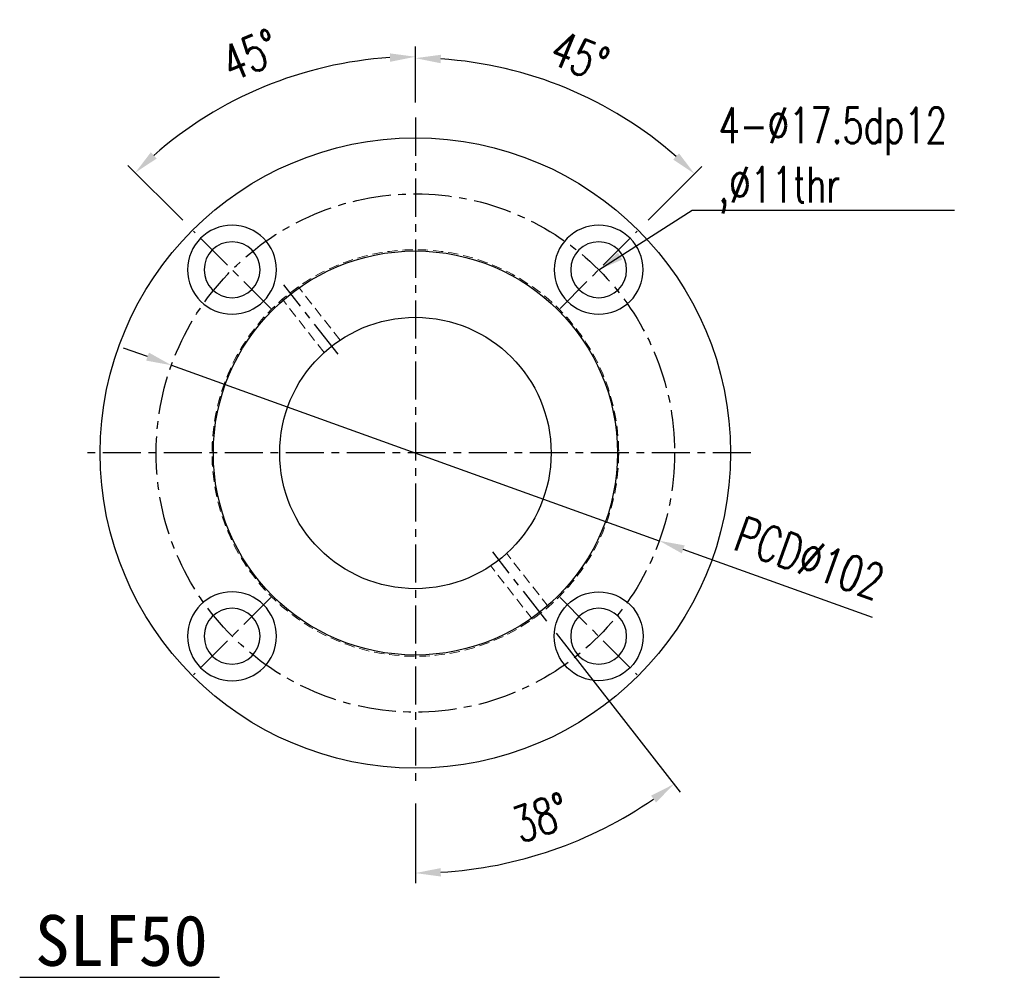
# Model space of a CAD drawing. Header units: millimetres. Extents: x -115 to 753, y -125 to 121.
# Tile 96 of 96: x 560 to 753, y -103 to 85. Entities that reach past the tile are written whole.
import ezdxf
from ezdxf.enums import TextEntityAlignment as Align

# ---------------------------------------------------------------- set-up
doc = ezdxf.new("R2010")
doc.units = ezdxf.units.MM
doc.linetypes.add('CENTER', pattern=[2, 1.25, -0.25, 0.25, -0.25])
doc.linetypes.add('DASHED', pattern=[0.75, 0.5, -0.25])
for name, color, linetype in [('CHA', 7, 'Continuous'), ('CL', 1, 'CENTER'), ('DIM', 4, 'Continuous'), ('HID', 2, 'DASHED'), ('OUT', 3, 'Continuous')]:
    doc.layers.add(name, color=color, linetype=linetype)
doc.styles.add('DIM-7', font='SIMPLEX.shx', dxfattribs={"width": 0.7, "bigfont": 'chineset.shx'})
doc.styles.add('T', font='kaiu.ttf')
doc.dimstyles.new('CNS', dxfattribs={"dimtxt": 3.5, "dimasz": 2.5, "dimexe": 1, "dimexo": 1.5, "dimgap": 0.09, "dimtad": 0, "dimdsep": 46, "dimtxsty": 'DIM-7', "dimcen": 0.09, "dimclrd": 1, "dimclre": 1, "dimclrt": 4, "dimadec": 0, "dimazin": 0, "dimtfac": 1, "dimtix": 1, "dimtmove": 2, "dimatfit": 3, "dimfxl": 1, "dimtvp": 0.971429, "dimtolj": 1, "dimarcsym": 0})

# ---------------------------------------------------------------- blocks, each defined once
blk = doc.blocks.new('*D13')
at = {"layer": 'DEFPOINTS', "color": 0}
for p in [(617.27, 75.31), (637.45, 66), (593.79, 43.66), (608.99, 28.46), (637.45, -66)]:
    blk.add_point(p, dxfattribs=at)
at = {"layer": 'DIM', "color": 7, "lineweight": -2}
for p, q in [((637.45, 69), (637.45, 79.97)), ((591.67, 45.79), (580.91, 56.55))]:
    blk.add_line(p, q, dxfattribs=at)
blk.add_arc((637.45, 0), 77.97, 93.675, 131.325, dxfattribs=at)
at = {"layer": 'DIM', "color": 7}
for points in [[(632.43, 78.64), (632.48, 76.97), (637.45, 77.97)], [(586.54, 57.94), (585.4, 59.16), (582.32, 55.13)]]:
    blk.add_solid(points, dxfattribs=at)
at = {"layer": 'DIM', "color": 7, "insert": (605.01, 78.32), "char_height": 7, "attachment_point": 5, "rotation": 22.5, "style": 'DIM-7'}
blk.add_mtext('\\A1;45°', dxfattribs=at)
blk = doc.blocks.new('*D14')
at = {"layer": 'DEFPOINTS', "color": 0}
for p in [(637.45, 66), (676.29, 67.28), (681.12, 43.66), (665.91, 28.46), (637.45, -66)]:
    blk.add_point(p, dxfattribs=at)
at = {"layer": 'DIM', "color": 7, "lineweight": -2}
for p, q in [((637.45, 69), (637.45, 79.69)), ((683.24, 45.79), (693.8, 56.35))]:
    blk.add_line(p, q, dxfattribs=at)
blk.add_arc((637.45, 0), 77.69, 48.6883, 86.3117, dxfattribs=at)
at = {"layer": 'DIM', "color": 7}
for points in [[(642.42, 76.69), (642.48, 78.36), (637.45, 77.69)], [(689.31, 58.96), (688.17, 57.74), (692.38, 54.93)]]:
    blk.add_solid(points, dxfattribs=at)
at = {"layer": 'DIM', "color": 7, "insert": (669.78, 78.05), "char_height": 7, "attachment_point": 5, "rotation": 337.5, "style": 'DIM-7'}
blk.add_mtext('\\A1;45°', dxfattribs=at)
blk = doc.blocks.new('*D15')
at = {"layer": 'DEFPOINTS', "color": 0}
for p in [(637.45, 66), (652.66, -19.46), (663.31, -33.1), (637.45, -66), (655.58, -80.65)]:
    blk.add_point(p, dxfattribs=at)
at = {"layer": 'DIM', "color": 7, "lineweight": -2}
for p, q in [((665.16, -35.46), (689.57, -66.71)), ((637.45, -69), (637.45, -84.66))]:
    blk.add_line(p, q, dxfattribs=at)
blk.add_arc((637.45, 0), 82.66, 273.4663, 304.5337, dxfattribs=at)
at = {"layer": 'DIM', "color": 7}
for points in [[(683.82, -67.42), (684.8, -68.77), (688.34, -65.14)], [(642.47, -83.34), (642.42, -81.68), (637.45, -82.66)]]:
    blk.add_solid(points, dxfattribs=at)
at = {"layer": 'DIM', "color": 7, "insert": (662.15, -71.73), "char_height": 7, "attachment_point": 5, "rotation": 19, "style": 'DIM-7'}
blk.add_mtext('\\A1;38°', dxfattribs=at)
blk = doc.blocks.new('*D21')
at = {"layer": 'DEFPOINTS', "color": 0}
for p in [(589.46, 17.27), (685.44, -17.27)]:
    blk.add_point(p, dxfattribs=at)
at = {"layer": 'DIM', "color": 7, "lineweight": -2}
for p, q in [((584.76, 18.96), (580.05, 20.65)), ((589.46, 17.27), (685.44, -17.27)), ((727.38, -32.36), (690.14, -18.96))]:
    blk.add_line(p, q, dxfattribs=at)
at = {"layer": 'DIM', "color": 7}
for points in [[(585.04, 19.75), (584.48, 18.18), (589.46, 17.27)], [(690.43, -18.18), (689.86, -19.75), (685.44, -17.27)]]:
    blk.add_solid(points, dxfattribs=at)
at = {"layer": 'DIM', "color": 0, "insert": (715.02, -20.69), "char_height": 7, "attachment_point": 5, "rotation": 340.2084, "style": 'DIM-7'}
blk.add_mtext('\\A1;PCD∅102', dxfattribs=at)

msp = doc.modelspace()

# ---------------------------------------------------------------- linework, layer by layer
at = {"layer": 'CL', "color": 0, "ltscale": 6}
for p, q in [((637.451, 66), (637.451, -66)), ((608.99, 28.461), (593.787, 43.664)), ((665.912, 28.461), (681.115, 43.664)), ((622.244, 19.464), (611.593, 33.096)), ((703.451, 0), (571.451, 0)), ((663.309, -33.096), (652.658, -19.464)), ((608.99, -28.461), (593.787, -43.664)), ((665.912, -28.461), (681.115, -43.664))]:
    msp.add_line(p, q, dxfattribs=at)
msp.add_circle((637.451, 0), 51, dxfattribs=at)
at = {"layer": 'DIM', "color": 7}
msp.add_line((559.604, -103.17), (598.913, -103.17), dxfattribs=at)
at = {"layer": 'HID', "color": 7, "lineweight": 15, "ltscale": 4}
for p, q in [((622.635, 22.212), (614.432, 32.712)), ((619.483, 19.749), (611.28, 30.25)), ((663.623, -30.25), (655.419, -19.749)), ((660.471, -32.712), (652.267, -22.212))]:
    msp.add_line(p, q, dxfattribs=at)
msp.add_circle((637.451, 0), 40, dxfattribs=at)
at = {"layer": 'OUT', "color": 7}
for centre, radius in [((637.451, 0), 62), ((637.451, 0), 39.75), ((637.451, 0), 26.7), ((673.514, -36.062), 8.75)]:
    msp.add_circle(centre, radius, dxfattribs=at)
at = {"layer": 'OUT', "color": 7, "extrusion": (0, 0, -1)}
for centre, radius in [((-601.389, 36.062), 8.75), ((-673.514, 36.062), 8.75), ((-601.389, 36.062), 5.5), ((-673.514, 36.062), 5.5), ((-601.389, -36.062), 8.75), ((-601.389, -36.062), 5.5), ((-673.514, -36.062), 5.5)]:
    msp.add_circle(centre, radius, dxfattribs=at)

# ---------------------------------------------------------------- texts
at = {"layer": 'CHA', "style": 'T'}
msp.add_text('SLF50', height=10, dxfattribs=at).set_placement((579.618, -95.92), align=Align.MIDDLE)
at = {"layer": 'DIM', "color": 7, "insert": (697.097, 67.958), "char_height": 7, "attachment_point": 1, "style": 'DIM-7'}
msp.add_mtext('{\\C7;4-%%C17.5dp12\\P,%%C11thr}', dxfattribs=at)

# ---------------------------------------------------------------- dimensions: what is measured, and where the dimension line sits
at = {"layer": 'DIM', "color": 7}
for base, line1, line2, picture, middle in [((617.272, 75.311), ((608.99, 28.461), (593.787, 43.664)), ((637.451, 66), (637.451, -66)), '*D13', (605.012, 78.315)), ((676.294, 67.278), ((665.912, 28.461), (681.115, 43.664)), ((637.451, 66), (637.451, -66)), '*D14', (669.782, 78.054)), ((655.577, -80.648), ((637.451, 66), (637.451, -66)), ((663.309, -33.096), (652.658, -19.464)), '*D15', (662.149, -71.727))]:
    dim = msp.add_angular_dim_2l(base=base, line1=line1, line2=line2, dimstyle='CNS', override={"dimscale": 2, "dimclrd": 7, "dimclre": 7, "dimclrt": 7}, dxfattribs=at)
    dim.commit()
    dim.dimension.update_dxf_attribs({"geometry": picture, "text_midpoint": middle})
at = {"layer": 'DIM', "color": 0}
dim = msp.add_diameter_dim_2p(p1=(589.464, 17.269), p2=(685.439, -17.269), text='PCD<>', dimstyle='CNS', override={"dimscale": 2, "dimclrd": 7, "dimclre": 0, "dimclrt": 0, "dimtmove": 0}, dxfattribs=at)
dim.commit()
dim.dimension.update_dxf_attribs({"geometry": '*D21', "text_midpoint": (712.716, -27.085), "dimtype": 163})

# ---------------------------------------------------------------- leaders
at = {"layer": 'DIM', "color": 7, "annotation_type": 0, "has_hookline": 1, "hookline_direction": 0, "text_width": 46.433}
msp.add_leader([(673.514, 36.062), (691.917, 47.778), (696.917, 47.778)], dimstyle='CNS', override={"dimscale": 2, "dimtad": 1, "dimclrd": 7, "dimclre": 4}, dxfattribs=at)

doc.saveas('drawing.dxf')
